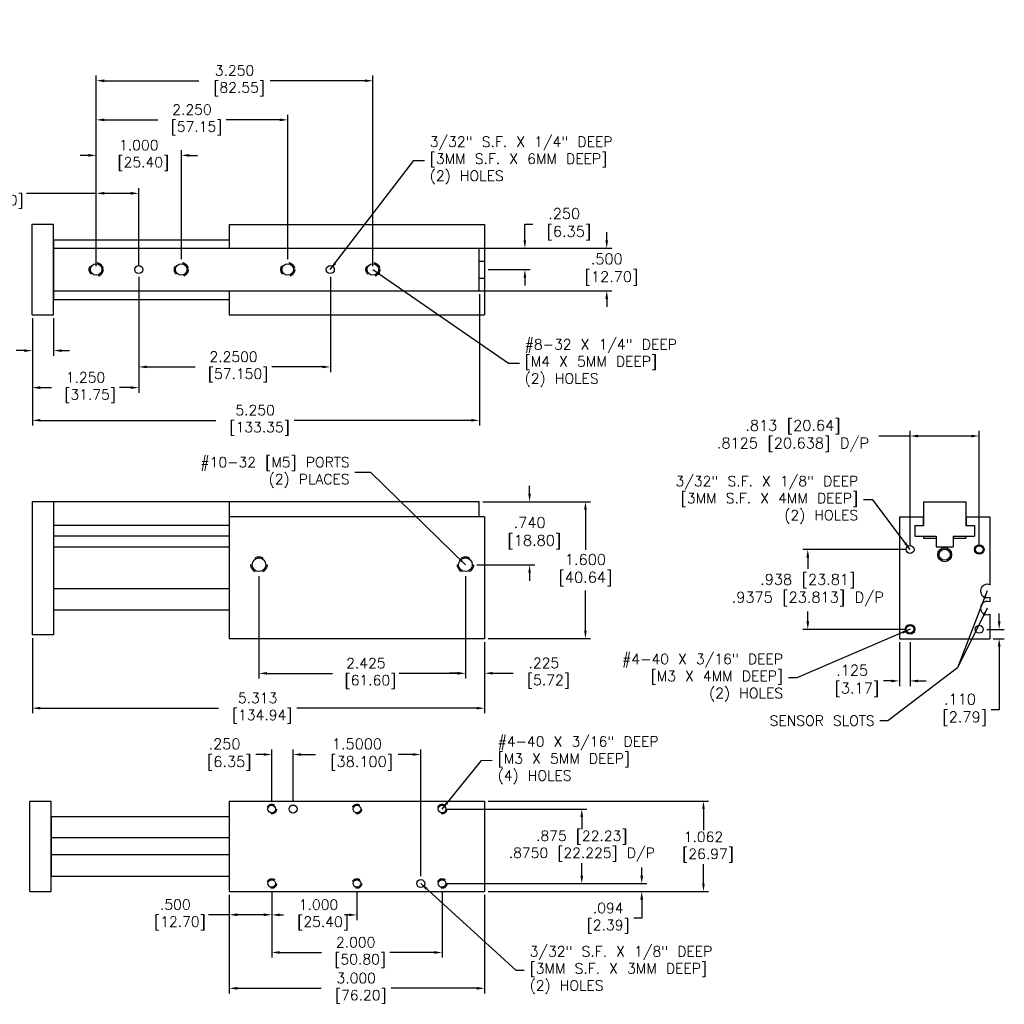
# Model space of a CAD drawing. Extents: x -2.9 to 32.4, y -6 to 5.7.
# Tile 2 of 2: x 3.1 to 14.7, y -6 to 5.6. Entities that reach past the tile are written whole.
import ezdxf

# ---------------------------------------------------------------- set-up
doc = ezdxf.new("R2010")
doc.units = 0
doc.header["$MEASUREMENT"] = 0
doc.linetypes.add('DASHED', pattern=[0.75, 0.5, -0.25])
doc.linetypes.add('DASHEDX2', pattern=[1.5, 1, -0.5])
doc.layers.get('0').update_dxf_attribs({"linetype": 'CONTINUOUS'})
doc.layers.get('DEFPOINTS').update_dxf_attribs({"linetype": 'CONTINUOUS'})
doc.styles.get("Standard").update_dxf_attribs({"font": 'txt.shx', "height": 0.12})
doc.dimstyles.new('British [M]', dxfattribs={"dimtxt": 0.125, "dimasz": 0.094, "dimexe": 0.06, "dimexo": 0.04, "dimgap": 0.04, "dimtad": 0, "dimtih": 1, "dimtoh": 1, "dimdec": 3, "dimzin": 4, "dimdsep": 46, "dimtxsty": 'Standard', "dimcen": 0.09, "dimadec": 0, "dimazin": 0, "dimtfac": 1, "dimtdec": 3, "dimtofl": 0, "dimtmove": 0, "dimatfit": 3, "dimfxl": 1, "dimtolj": 1, "dimtzin": 4, "dimarcsym": 0})
doc.dimstyles.get("Standard").update_dxf_attribs({"dimtxt": 0.125, "dimasz": 0.094, "dimexe": 0.094, "dimexo": 0.0625, "dimgap": 0.0625, "dimtad": 0, "dimtih": 1, "dimtoh": 1, "dimdec": 3, "dimzin": 4, "dimdsep": 46, "dimtxsty": 'Standard', "dimcen": 0.09, "dimadec": 0, "dimazin": 0, "dimtfac": 1, "dimtdec": 4, "dimtofl": 0, "dimtmove": 0, "dimatfit": 3, "dimfxl": 1, "dimtolj": 1, "dimtzin": 4, "dimarcsym": 0})

# ---------------------------------------------------------------- blocks, each defined once
blk = doc.blocks.new('*D1')
at = {"color": 0, "linetype": 'ByBlock'}
for p, q in [((4.504, 2.803), (4.504, 1.443)), ((3.254, 2.319), (3.254, 1.443)), ((3.348, 1.503), (3.479, 1.503)), ((4.41, 1.503), (4.279, 1.503))]:
    blk.add_line(p, q, dxfattribs=at)
for points in [[(3.348, 1.519), (3.348, 1.487), (3.254, 1.503)], [(4.41, 1.519), (4.41, 1.487), (4.504, 1.503)]]:
    blk.add_solid(points, dxfattribs=at)
at = {"layer": 'DEFPOINTS', "color": 0, "linetype": 'ByBlock'}
for p in [(4.504, 2.843), (3.254, 2.359), (3.254, 1.503)]:
    blk.add_point(p, dxfattribs=at)
at = {"color": 0, "linetype": 'ByBlock', "insert": (3.879, 1.503), "char_height": 0.12, "attachment_point": 5}
blk.add_mtext('\\A1;1.250\\P [31.75]', dxfattribs=at)
blk = doc.blocks.new('*D2')
at = {"color": 0, "linetype": 'ByBlock'}
for p, q in [((4.504, 2.803), (4.504, 1.686)), ((6.754, 2.803), (6.754, 1.686)), ((4.598, 1.746), (5.167, 1.746)), ((6.66, 1.746), (6.067, 1.746))]:
    blk.add_line(p, q, dxfattribs=at)
for points in [[(4.598, 1.762), (4.598, 1.731), (4.504, 1.746)], [(6.66, 1.762), (6.66, 1.731), (6.754, 1.746)]]:
    blk.add_solid(points, dxfattribs=at)
at = {"layer": 'DEFPOINTS', "color": 0, "linetype": 'ByBlock'}
for p in [(4.504, 2.843), (6.754, 2.843), (6.754, 1.746)]:
    blk.add_point(p, dxfattribs=at)
at = {"color": 0, "linetype": 'ByBlock', "insert": (5.617, 1.746), "char_height": 0.12, "attachment_point": 5}
blk.add_mtext('\\A1;2.2500\\P [57.150]', dxfattribs=at)
blk = doc.blocks.new('*D3')
at = {"color": 0, "linetype": 'ByBlock'}
for p, q in [((4.004, 2.699), (4.004, 3.614)), ((4.504, 2.699), (4.504, 3.614)), ((4.004, 3.554), (3.186, 3.554)), ((4.41, 3.554), (4.098, 3.554))]:
    blk.add_line(p, q, dxfattribs=at)
for points in [[(4.098, 3.57), (4.098, 3.539), (4.004, 3.554)], [(4.41, 3.57), (4.41, 3.539), (4.504, 3.554)]]:
    blk.add_solid(points, dxfattribs=at)
at = {"layer": 'DEFPOINTS', "color": 0, "linetype": 'ByBlock'}
for p in [(4.004, 3.554), (4.004, 2.659), (4.504, 2.659)]:
    blk.add_point(p, dxfattribs=at)
at = {"color": 0, "linetype": 'ByBlock', "insert": (2.796, 3.554), "char_height": 0.12, "attachment_point": 5}
blk.add_mtext('\\A1;.500\\P [12.70]', dxfattribs=at)
blk = doc.blocks.new('*D4')
at = {"color": 0, "linetype": 'ByBlock'}
for p, q in [((4.004, 2.781), (4.004, 4.06)), ((5.004, 2.781), (5.004, 4.06)), ((3.91, 4), (3.816, 4)), ((5.098, 4), (5.192, 4))]:
    blk.add_line(p, q, dxfattribs=at)
for points in [[(3.91, 4.016), (3.91, 3.984), (4.004, 4)], [(5.098, 4.016), (5.098, 3.984), (5.004, 4)]]:
    blk.add_solid(points, dxfattribs=at)
at = {"layer": 'DEFPOINTS', "color": 0, "linetype": 'ByBlock'}
for p in [(4.004, 4), (4.004, 2.741), (5.004, 2.741)]:
    blk.add_point(p, dxfattribs=at)
at = {"color": 0, "linetype": 'ByBlock', "insert": (4.504, 4), "char_height": 0.12, "attachment_point": 5}
blk.add_mtext('\\A1;1.000\\P [25.40]', dxfattribs=at)
blk = doc.blocks.new('*D5')
at = {"color": 0, "linetype": 'ByBlock'}
for p, q in [((4.004, 2.781), (4.004, 4.477)), ((4.098, 4.417), (4.729, 4.417)), ((6.16, 4.417), (5.529, 4.417)), ((6.254, 2.781), (6.254, 4.477))]:
    blk.add_line(p, q, dxfattribs=at)
for points in [[(4.098, 4.433), (4.098, 4.401), (4.004, 4.417)], [(6.16, 4.433), (6.16, 4.401), (6.254, 4.417)]]:
    blk.add_solid(points, dxfattribs=at)
at = {"layer": 'DEFPOINTS', "color": 0, "linetype": 'ByBlock'}
for p in [(4.004, 4.417), (4.004, 2.741), (6.254, 2.741)]:
    blk.add_point(p, dxfattribs=at)
at = {"color": 0, "linetype": 'ByBlock', "insert": (5.129, 4.417), "char_height": 0.12, "attachment_point": 5}
blk.add_mtext('\\A1;2.250\\P [57.15]', dxfattribs=at)
blk = doc.blocks.new('*D6')
at = {"color": 0, "linetype": 'ByBlock'}
for p, q in [((4.004, 2.699), (4.004, 4.937)), ((4.098, 4.877), (5.209, 4.877)), ((7.16, 4.877), (6.049, 4.877)), ((7.254, 2.699), (7.254, 4.937))]:
    blk.add_line(p, q, dxfattribs=at)
for points in [[(4.098, 4.892), (4.098, 4.861), (4.004, 4.877)], [(7.16, 4.892), (7.16, 4.861), (7.254, 4.877)]]:
    blk.add_solid(points, dxfattribs=at)
at = {"layer": 'DEFPOINTS', "color": 0, "linetype": 'ByBlock'}
for p in [(4.004, 4.877), (4.004, 2.659), (7.254, 2.659)]:
    blk.add_point(p, dxfattribs=at)
at = {"color": 0, "linetype": 'ByBlock', "insert": (5.629, 4.877), "char_height": 0.12, "attachment_point": 5}
blk.add_mtext('\\A1;3.250\\P [82.55]', dxfattribs=at)
blk = doc.blocks.new('*D7')
at = {"color": 0, "linetype": 'Continuous', "lineweight": -2}
for p, q in [((3.254, 2.319), (3.254, 1.877)), ((3.504, 2.319), (3.504, 1.877)), ((3.16, 1.938), (3.066, 1.938)), ((3.598, 1.938), (3.692, 1.938))]:
    blk.add_line(p, q, dxfattribs=at)
at = {"color": 0, "linetype": 'Continuous'}
for points in [[(3.16, 1.953), (3.16, 1.922), (3.254, 1.938)], [(3.598, 1.953), (3.598, 1.922), (3.504, 1.938)]]:
    blk.add_solid(points, dxfattribs=at)
at = {"layer": 'DEFPOINTS', "color": 0, "linetype": 'Continuous'}
for p in [(3.254, 2.359), (3.504, 2.359), (3.254, 1.938)]:
    blk.add_point(p, dxfattribs=at)
at = {"color": 0, "linetype": 'Continuous', "insert": (2.698, 1.938), "char_height": 0.125, "attachment_point": 5}
blk.add_mtext('\\A1;.250\\P [6.35]', dxfattribs=at)
blk = doc.blocks.new('*D8')
at = {"color": 0, "linetype": 'ByBlock'}
for p, q in [((8.504, 2.6), (8.504, 1.059)), ((3.254, 2.319), (3.254, 1.059)), ((3.348, 1.119), (5.41, 1.119)), ((8.41, 1.119), (6.33, 1.119))]:
    blk.add_line(p, q, dxfattribs=at)
for points in [[(3.348, 1.135), (3.348, 1.104), (3.254, 1.119)], [(8.41, 1.135), (8.41, 1.104), (8.504, 1.119)]]:
    blk.add_solid(points, dxfattribs=at)
at = {"layer": 'DEFPOINTS', "color": 0, "linetype": 'ByBlock'}
for p in [(8.504, 2.64), (3.254, 2.359), (8.504, 1.119)]:
    blk.add_point(p, dxfattribs=at)
at = {"color": 0, "linetype": 'ByBlock', "insert": (5.87, 1.119), "char_height": 0.12, "attachment_point": 5}
blk.add_mtext('\\A1;5.250\\P [133.35]', dxfattribs=at)
blk = doc.blocks.new('*D9')
at = {"color": 0, "linetype": 'Continuous', "lineweight": -2}
for p, q in [((8.544, -0.069), (9.81, -0.069)), ((9.75, -0.163), (9.75, -0.634)), ((9.75, -1.583), (9.75, -1.113)), ((8.606, -1.677), (9.81, -1.677))]:
    blk.add_line(p, q, dxfattribs=at)
at = {"color": 0, "linetype": 'Continuous'}
for points in [[(9.734, -0.163), (9.766, -0.163), (9.75, -0.069)], [(9.734, -1.583), (9.766, -1.583), (9.75, -1.677)]]:
    blk.add_solid(points, dxfattribs=at)
at = {"layer": 'DEFPOINTS', "color": 0, "linetype": 'Continuous'}
for p in [(8.504, -0.069), (8.566, -1.677), (9.75, -1.677)]:
    blk.add_point(p, dxfattribs=at)
at = {"color": 0, "linetype": 'Continuous', "insert": (9.75, -0.873), "char_height": 0.125, "attachment_point": 5}
blk.add_mtext('\\A1;1.600\\P[40.64]', dxfattribs=at)
blk = doc.blocks.new('*D10')
at = {"color": 0, "linetype": 'ByBlock'}
for p, q in [((8.341, -0.944), (8.341, -2.143)), ((8.566, -1.717), (8.566, -2.143)), ((8.247, -2.083), (8.153, -2.083)), ((8.66, -2.083), (8.902, -2.083))]:
    blk.add_line(p, q, dxfattribs=at)
for points in [[(8.247, -2.068), (8.247, -2.099), (8.341, -2.083)], [(8.66, -2.068), (8.66, -2.099), (8.566, -2.083)]]:
    blk.add_solid(points, dxfattribs=at)
at = {"layer": 'DEFPOINTS', "color": 0, "linetype": 'ByBlock'}
for p in [(8.341, -0.904), (8.566, -1.677), (8.566, -2.083)]:
    blk.add_point(p, dxfattribs=at)
at = {"color": 0, "linetype": 'ByBlock', "insert": (9.262, -2.083), "char_height": 0.12, "attachment_point": 5}
blk.add_mtext('\\A1;.225\\P [5.72]', dxfattribs=at)
blk = doc.blocks.new('*D11')
at = {"color": 0, "linetype": 'ByBlock'}
for p, q in [((5.916, -0.944), (5.916, -2.145)), ((8.341, -0.944), (8.341, -2.145)), ((6.01, -2.085), (6.781, -2.085)), ((8.247, -2.085), (7.561, -2.085))]:
    blk.add_line(p, q, dxfattribs=at)
for points in [[(6.01, -2.069), (6.01, -2.1), (5.916, -2.085)], [(8.247, -2.069), (8.247, -2.1), (8.341, -2.085)]]:
    blk.add_solid(points, dxfattribs=at)
at = {"layer": 'DEFPOINTS', "color": 0, "linetype": 'ByBlock'}
for p in [(5.916, -0.904), (8.341, -0.904), (8.341, -2.085)]:
    blk.add_point(p, dxfattribs=at)
at = {"color": 0, "linetype": 'ByBlock', "insert": (7.171, -2.085), "char_height": 0.12, "attachment_point": 5}
blk.add_mtext('\\A1;2.425\\P [61.60]', dxfattribs=at)
blk = doc.blocks.new('*D12')
at = {"color": 0, "linetype": 'ByBlock'}
for p, q in [((3.254, -1.672), (3.254, -2.554)), ((8.566, -1.717), (8.566, -2.554)), ((3.348, -2.494), (5.44, -2.494)), ((8.472, -2.494), (6.36, -2.494))]:
    blk.add_line(p, q, dxfattribs=at)
for points in [[(3.348, -2.478), (3.348, -2.509), (3.254, -2.494)], [(8.472, -2.478), (8.472, -2.509), (8.566, -2.494)]]:
    blk.add_solid(points, dxfattribs=at)
at = {"layer": 'DEFPOINTS', "color": 0, "linetype": 'ByBlock'}
for p in [(3.254, -1.632), (8.566, -1.677), (8.566, -2.494)]:
    blk.add_point(p, dxfattribs=at)
at = {"color": 0, "linetype": 'ByBlock', "insert": (5.9, -2.494), "char_height": 0.12, "attachment_point": 5}
blk.add_mtext('\\A1;5.313\\P [134.94]', dxfattribs=at)
blk = doc.blocks.new('*D13')
at = {"color": 0, "linetype": 'Continuous', "lineweight": -2}
for p, q in [((5.972, -4.844), (5.878, -4.844)), ((6.066, -5.4), (6.066, -4.784)), ((6.316, -5.397), (6.316, -4.784)), ((6.41, -4.844), (6.504, -4.844))]:
    blk.add_line(p, q, dxfattribs=at)
at = {"color": 0, "linetype": 'Continuous'}
for points in [[(5.972, -4.828), (5.972, -4.859), (6.066, -4.844)], [(6.41, -4.828), (6.41, -4.859), (6.316, -4.844)]]:
    blk.add_solid(points, dxfattribs=at)
at = {"layer": 'DEFPOINTS', "color": 0, "linetype": 'Continuous'}
for p in [(6.066, -4.844), (6.066, -5.44), (6.316, -5.437)]:
    blk.add_point(p, dxfattribs=at)
at = {"color": 0, "linetype": 'Continuous', "insert": (5.511, -4.844), "char_height": 0.125, "attachment_point": 5}
blk.add_mtext('\\A1;.250\\P [6.35]', dxfattribs=at)
blk = doc.blocks.new('*D14')
at = {"color": 0, "linetype": 'Continuous', "lineweight": -2}
for p, q in [((6.316, -5.397), (6.316, -4.784)), ((6.41, -4.844), (6.58, -4.844)), ((7.722, -4.844), (7.552, -4.844)), ((7.816, -6.272), (7.816, -4.784))]:
    blk.add_line(p, q, dxfattribs=at)
at = {"color": 0, "linetype": 'Continuous'}
for points in [[(6.41, -4.828), (6.41, -4.859), (6.316, -4.844)], [(7.722, -4.828), (7.722, -4.859), (7.816, -4.844)]]:
    blk.add_solid(points, dxfattribs=at)
at = {"layer": 'DEFPOINTS', "color": 0, "linetype": 'Continuous'}
for p in [(7.816, -4.844), (6.316, -5.437), (7.816, -6.312)]:
    blk.add_point(p, dxfattribs=at)
at = {"color": 0, "linetype": 'Continuous', "insert": (7.066, -4.844), "char_height": 0.125, "attachment_point": 5}
blk.add_mtext('\\A1;1.5000\\P [38.100]', dxfattribs=at)
blk = doc.blocks.new('*D15')
at = {"color": 0, "linetype": 'ByBlock'}
for p, q in [((6.066, -6.455), (6.066, -6.788)), ((7.066, -6.455), (7.066, -6.788)), ((6.16, -6.728), (6.205, -6.728)), ((6.972, -6.728), (6.932, -6.728))]:
    blk.add_line(p, q, dxfattribs=at)
for points in [[(6.16, -6.712), (6.16, -6.743), (6.066, -6.728)], [(6.972, -6.712), (6.972, -6.743), (7.066, -6.728)]]:
    blk.add_solid(points, dxfattribs=at)
at = {"layer": 'DEFPOINTS', "color": 0, "linetype": 'ByBlock'}
for p in [(6.066, -6.415), (7.066, -6.415), (7.066, -6.728)]:
    blk.add_point(p, dxfattribs=at)
at = {"color": 0, "linetype": 'ByBlock', "insert": (6.615, -6.728), "char_height": 0.12, "attachment_point": 5}
blk.add_mtext('\\A1;1.000\\P [25.40]', dxfattribs=at)
blk = doc.blocks.new('*D16')
at = {"color": 0, "linetype": 'ByBlock'}
for p, q in [((6.066, -6.455), (6.066, -7.229)), ((8.066, -6.455), (8.066, -7.229)), ((6.16, -7.169), (6.651, -7.169)), ((7.972, -7.169), (7.451, -7.169))]:
    blk.add_line(p, q, dxfattribs=at)
for points in [[(6.16, -7.153), (6.16, -7.185), (6.066, -7.169)], [(7.972, -7.153), (7.972, -7.185), (8.066, -7.169)]]:
    blk.add_solid(points, dxfattribs=at)
at = {"layer": 'DEFPOINTS', "color": 0, "linetype": 'ByBlock'}
for p in [(6.066, -6.415), (8.066, -6.415), (8.066, -7.169)]:
    blk.add_point(p, dxfattribs=at)
at = {"color": 0, "linetype": 'ByBlock', "insert": (7.051, -7.169), "char_height": 0.12, "attachment_point": 5}
blk.add_mtext('\\A1;2.000\\P [50.80]', dxfattribs=at)
blk = doc.blocks.new('*D17')
at = {"color": 0, "linetype": 'ByBlock'}
for p, q in [((6.066, -6.455), (6.066, -6.786)), ((5.566, -6.493), (5.566, -6.786)), ((5.566, -6.726), (5.324, -6.726)), ((5.972, -6.726), (5.66, -6.726))]:
    blk.add_line(p, q, dxfattribs=at)
for points in [[(5.66, -6.71), (5.66, -6.742), (5.566, -6.726)], [(5.972, -6.71), (5.972, -6.742), (6.066, -6.726)]]:
    blk.add_solid(points, dxfattribs=at)
at = {"layer": 'DEFPOINTS', "color": 0, "linetype": 'ByBlock'}
for p in [(5.566, -6.453), (6.066, -6.415), (5.566, -6.726)]:
    blk.add_point(p, dxfattribs=at)
at = {"color": 0, "linetype": 'ByBlock', "insert": (4.934, -6.726), "char_height": 0.12, "attachment_point": 5}
blk.add_mtext('\\A1;.500\\P [12.70]', dxfattribs=at)
blk = doc.blocks.new('*D18')
at = {"color": 0, "linetype": 'ByBlock'}
for p, q in [((5.566, -6.493), (5.566, -7.65)), ((8.566, -6.493), (8.566, -7.65)), ((5.66, -7.59), (6.648, -7.59)), ((8.472, -7.59), (7.468, -7.59))]:
    blk.add_line(p, q, dxfattribs=at)
for points in [[(5.66, -7.574), (5.66, -7.606), (5.566, -7.59)], [(8.472, -7.574), (8.472, -7.606), (8.566, -7.59)]]:
    blk.add_solid(points, dxfattribs=at)
at = {"layer": 'DEFPOINTS', "color": 0, "linetype": 'ByBlock'}
for p in [(5.566, -6.453), (8.566, -6.453), (8.566, -7.59)]:
    blk.add_point(p, dxfattribs=at)
at = {"color": 0, "linetype": 'ByBlock', "insert": (7.058, -7.59), "char_height": 0.12, "attachment_point": 5}
blk.add_mtext('\\A1;3.000\\P [76.20]', dxfattribs=at)
blk = doc.blocks.new('*D19')
at = {"color": 0, "linetype": 'ByBlock'}
for p, q in [((10.411, -6.265), (10.411, -6.171)), ((8.162, -6.359), (10.471, -6.359)), ((8.606, -6.453), (10.471, -6.453)), ((10.411, -6.547), (10.411, -6.767)), ((10.411, -6.767), (10.317, -6.767))]:
    blk.add_line(p, q, dxfattribs=at)
for points in [[(10.395, -6.265), (10.427, -6.265), (10.411, -6.359)], [(10.395, -6.547), (10.427, -6.547), (10.411, -6.453)]]:
    blk.add_solid(points, dxfattribs=at)
at = {"layer": 'DEFPOINTS', "color": 0, "linetype": 'ByBlock'}
for p in [(8.122, -6.359), (8.566, -6.453), (10.411, -6.453)]:
    blk.add_point(p, dxfattribs=at)
at = {"color": 0, "linetype": 'ByBlock', "insert": (10.017, -6.767), "char_height": 0.12, "attachment_point": 5}
blk.add_mtext('\\A1;.094\\P[2.39]', dxfattribs=at)
blk = doc.blocks.new('*D20')
at = {"color": 0, "linetype": 'Continuous', "lineweight": -2}
for p, q in [((9.094, 0.025), (9.094, 0.119)), ((8.544, -0.069), (9.154, -0.069)), ((8.476, -0.809), (9.154, -0.809)), ((9.094, -0.903), (9.094, -0.997))]:
    blk.add_line(p, q, dxfattribs=at)
at = {"color": 0, "linetype": 'Continuous'}
for points in [[(9.078, 0.025), (9.109, 0.025), (9.094, -0.069)], [(9.078, -0.903), (9.109, -0.903), (9.094, -0.809)]]:
    blk.add_solid(points, dxfattribs=at)
at = {"layer": 'DEFPOINTS', "color": 0, "linetype": 'Continuous'}
for p in [(8.504, -0.069), (8.436, -0.809), (9.094, -0.809)]:
    blk.add_point(p, dxfattribs=at)
at = {"color": 0, "linetype": 'Continuous', "insert": (9.094, -0.439), "char_height": 0.125, "attachment_point": 5}
blk.add_mtext('\\A1;.740\\P [18.80]', dxfattribs=at)
blk = doc.blocks.new('*D21')
at = {"color": 0, "linetype": 'Continuous', "lineweight": -2}
for p, q in [((9.039, 3.234), (9.039, 3.422)), ((9.039, 3.422), (9.133, 3.422)), ((8.544, 3.14), (9.099, 3.14)), ((8.606, 2.89), (9.099, 2.89)), ((9.039, 2.796), (9.039, 2.702))]:
    blk.add_line(p, q, dxfattribs=at)
at = {"color": 0, "linetype": 'Continuous'}
for points in [[(9.023, 3.234), (9.054, 3.234), (9.039, 3.14)], [(9.023, 2.796), (9.054, 2.796), (9.039, 2.89)]]:
    blk.add_solid(points, dxfattribs=at)
at = {"layer": 'DEFPOINTS', "color": 0, "linetype": 'Continuous'}
for p in [(8.504, 3.14), (9.039, 3.14), (8.566, 2.89)]:
    blk.add_point(p, dxfattribs=at)
at = {"color": 0, "linetype": 'Continuous', "insert": (9.5, 3.422), "char_height": 0.125, "attachment_point": 5}
blk.add_mtext('\\A1;.250\\P [6.35]', dxfattribs=at)
blk = doc.blocks.new('*D22')
at = {"color": 0, "linetype": 'Continuous', "lineweight": -2}
for p, q in [((10, 3.234), (10, 3.328)), ((8.544, 3.14), (10.06, 3.14)), ((8.544, 2.64), (10.06, 2.64)), ((10, 2.546), (10, 2.452))]:
    blk.add_line(p, q, dxfattribs=at)
at = {"color": 0, "linetype": 'Continuous'}
for points in [[(9.984, 3.234), (10.016, 3.234), (10, 3.14)], [(9.984, 2.546), (10.016, 2.546), (10, 2.64)]]:
    blk.add_solid(points, dxfattribs=at)
at = {"layer": 'DEFPOINTS', "color": 0, "linetype": 'Continuous'}
for p in [(8.504, 3.14), (8.504, 2.64), (10, 2.64)]:
    blk.add_point(p, dxfattribs=at)
at = {"color": 0, "linetype": 'Continuous', "insert": (10, 2.89), "char_height": 0.125, "attachment_point": 5}
blk.add_mtext('\\A1;.500\\P [12.70]', dxfattribs=at)
blk = doc.blocks.new('*D23')
at = {"color": 0, "linetype": 'ByBlock'}
for p, q in [((8.106, -5.484), (9.767, -5.484)), ((9.707, -5.578), (9.707, -5.719)), ((9.707, -6.265), (9.707, -6.119)), ((8.106, -6.359), (9.767, -6.359))]:
    blk.add_line(p, q, dxfattribs=at)
for points in [[(9.691, -5.578), (9.723, -5.578), (9.707, -5.484)], [(9.691, -6.265), (9.723, -6.265), (9.707, -6.359)]]:
    blk.add_solid(points, dxfattribs=at)
at = {"layer": 'DEFPOINTS', "color": 0, "linetype": 'ByBlock'}
for p in [(8.066, -5.484), (8.066, -6.359), (9.707, -6.359)]:
    blk.add_point(p, dxfattribs=at)
at = {"color": 0, "linetype": 'ByBlock', "insert": (9.707, -5.919), "char_height": 0.12, "attachment_point": 5}
blk.add_mtext('\\A1;.875 [22.23]\\P.8750 [22.225] D/P', dxfattribs=at)
blk = doc.blocks.new('*D24')
at = {"color": 0, "linetype": 'ByBlock'}
for p, q in [((8.606, -5.391), (11.196, -5.391)), ((11.136, -5.485), (11.136, -5.731)), ((11.136, -6.359), (11.136, -6.131)), ((8.606, -6.453), (11.196, -6.453))]:
    blk.add_line(p, q, dxfattribs=at)
for points in [[(11.121, -5.485), (11.152, -5.485), (11.136, -5.391)], [(11.121, -6.359), (11.152, -6.359), (11.136, -6.453)]]:
    blk.add_solid(points, dxfattribs=at)
at = {"layer": 'DEFPOINTS', "color": 0, "linetype": 'ByBlock'}
for p in [(8.566, -5.391), (8.566, -6.453), (11.136, -6.453)]:
    blk.add_point(p, dxfattribs=at)
at = {"color": 0, "linetype": 'ByBlock', "insert": (11.136, -5.931), "char_height": 0.12, "attachment_point": 5}
blk.add_mtext('\\A1;1.062\\P [26.97]', dxfattribs=at)
blk = doc.blocks.new('*D59')
at = {"color": 0, "linetype": 'ByBlock'}
for p, q in [((31.975, -1.373), (31.975, -1.279)), ((31.828, -1.467), (32.035, -1.467)), ((31.905, -1.577), (32.035, -1.577)), ((31.975, -1.671), (31.975, -2.413)), ((31.975, -2.413), (31.881, -2.413))]:
    blk.add_line(p, q, dxfattribs=at)
for points in [[(31.959, -1.373), (31.991, -1.373), (31.975, -1.467)], [(31.959, -1.671), (31.991, -1.671), (31.975, -1.577)]]:
    blk.add_solid(points, dxfattribs=at)
at = {"layer": 'DEFPOINTS', "color": 0, "linetype": 'ByBlock'}
for p in [(31.788, -1.467), (31.975, -1.467), (31.865, -1.577)]:
    blk.add_point(p, dxfattribs=at)
at = {"color": 0, "linetype": 'ByBlock', "insert": (31.514, -2.413), "char_height": 0.125, "attachment_point": 5}
blk.add_mtext('\\A1;.110\\P [2.79]', dxfattribs=at)
blk = doc.blocks.new('*D60')
at = {"color": 0, "linetype": 'ByBlock'}
for p, q in [((30.803, -1.617), (30.803, -2.133)), ((30.928, -1.617), (30.928, -2.133)), ((30.709, -2.073), (30.615, -2.073)), ((31.022, -2.073), (31.116, -2.073))]:
    blk.add_line(p, q, dxfattribs=at)
for points in [[(30.709, -2.058), (30.709, -2.089), (30.803, -2.073)], [(31.022, -2.058), (31.022, -2.089), (30.928, -2.073)]]:
    blk.add_solid(points, dxfattribs=at)
at = {"layer": 'DEFPOINTS', "color": 0, "linetype": 'ByBlock'}
for p in [(30.803, -1.577), (30.928, -1.577), (30.803, -2.073)]:
    blk.add_point(p, dxfattribs=at)
at = {"color": 0, "linetype": 'ByBlock', "insert": (30.248, -2.073), "char_height": 0.125, "attachment_point": 5}
blk.add_mtext('\\A1;.125\\P [3.17]', dxfattribs=at)
blk = doc.blocks.new('*D61')
at = {"color": 0, "linetype": 'ByBlock'}
for p, q in [((30.928, -0.489), (30.928, 0.864)), ((31.741, -0.489), (31.741, 0.864)), ((30.928, 0.804), (30.563, 0.804)), ((31.647, 0.804), (31.022, 0.804))]:
    blk.add_line(p, q, dxfattribs=at)
for points in [[(31.022, 0.819), (31.022, 0.788), (30.928, 0.804)], [(31.647, 0.819), (31.647, 0.788), (31.741, 0.804)]]:
    blk.add_solid(points, dxfattribs=at)
at = {"layer": 'DEFPOINTS', "color": 0, "linetype": 'ByBlock'}
for p in [(31.741, 0.804), (30.928, -0.529), (31.741, -0.529)]:
    blk.add_point(p, dxfattribs=at)
at = {"color": 0, "linetype": 'ByBlock', "insert": (29.553, 0.804), "char_height": 0.125, "attachment_point": 5}
blk.add_mtext('\\A1;.813 [20.64]\\P.8125 [20.638] D/P', dxfattribs=at)
blk = doc.blocks.new('*D62')
at = {"color": 0, "linetype": 'ByBlock'}
for p, q in [((30.888, -0.529), (29.667, -0.529)), ((29.727, -0.623), (29.727, -0.755)), ((29.727, -1.373), (29.727, -1.257)), ((30.888, -1.467), (29.667, -1.467))]:
    blk.add_line(p, q, dxfattribs=at)
for points in [[(29.711, -0.623), (29.743, -0.623), (29.727, -0.529)], [(29.711, -1.373), (29.743, -1.373), (29.727, -1.467)]]:
    blk.add_solid(points, dxfattribs=at)
at = {"layer": 'DEFPOINTS', "color": 0, "linetype": 'ByBlock'}
for p in [(30.928, -0.529), (29.727, -1.467), (30.928, -1.467)]:
    blk.add_point(p, dxfattribs=at)
at = {"color": 0, "linetype": 'ByBlock', "insert": (29.727, -1.006), "char_height": 0.125, "attachment_point": 5}
blk.add_mtext('\\A1;.938 [23.81]\\P.9375 [23.813] D/P', dxfattribs=at)

msp = doc.modelspace()

# ---------------------------------------------------------------- linework, layer by layer
at = {"linetype": 'Continuous'}
for p, q in [((3.25356, 2.12762), (3.25356, 3.19012)), ((3.25356, 3.19012), (3.50356, 3.19012)), ((3.50356, 2.12762), (3.50356, 3.19012)), ((8.50356, 3.18987), (8.50356, 3.19012)), ((8.56606, 3.18987), (8.56606, 2.12787)), ((8.50356, 2.40887), (8.50356, 2.90887)), ((8.50356, 2.75887), (8.56606, 2.75887)), ((8.50356, 2.55887), (8.56606, 2.55887)), ((3.25356, 2.12762), (3.50356, 2.12762)), ((8.50356, -0.24739), (8.50356, -0.06939)), ((5.56606, -1.09302), (3.50356, -1.09302)), ((5.56606, -1.34302), (3.50356, -1.34302)), ((3.22587, -4.64719), (3.22587, -3.58469)), ((3.22587, -3.58469), (3.47587, -3.58469)), ((3.47587, -4.64719), (3.47587, -3.58469)), ((5.56606, -4.01594), (3.47587, -4.01594)), ((5.56606, -4.21594), (3.47587, -4.21594)), ((3.22587, -4.64719), (3.47587, -4.64719))]:
    msp.add_line(p, q, dxfattribs=at)
for p, q in [((5.56606, 3.18987), (8.56606, 3.18987)), ((5.56606, 3.18987), (5.56606, 2.90887)), ((5.56606, 3.18987), (5.56606, 2.90887)), ((3.50356, 3.00887), (5.56606, 3.00887)), ((3.50356, 3.00887), (3.50356, 2.30887)), ((3.50356, 2.90887), (8.56606, 2.90887)), ((3.50356, 2.40887), (8.56606, 2.40887)), ((5.56606, 2.40887), (5.56606, 2.12787)), ((5.56606, 2.40887), (5.56606, 2.12787)), ((3.50356, 2.30887), (5.56606, 2.30887)), ((5.56606, 2.12787), (8.56606, 2.12787)), ((3.25356, -0.06939), (3.25356, -1.63189)), ((8.50356, -0.06939), (3.25356, -0.06939)), ((3.50356, -0.06939), (3.50356, -1.63189)), ((5.56606, -0.06939), (5.56606, -1.67739)), ((13.71875, -0.06939), (14.21875, -0.06939)), ((13.71875, -0.06939), (13.71875, -0.34939)), ((14.21875, -0.06939), (14.21875, -0.34939)), ((5.56606, -0.24739), (5.56606, -1.67739)), ((8.56606, -0.24739), (5.56606, -0.24739)), ((8.56606, -0.24739), (8.56606, -1.67739)), ((13.43775, -0.24739), (13.43775, -1.67739)), ((13.43775, -0.24739), (13.71775, -0.24739)), ((13.71775, -0.24739), (13.71775, -0.34739)), ((14.21975, -0.24739), (14.21975, -0.34739)), ((14.21975, -0.24739), (14.49975, -0.24739)), ((14.49975, -0.24739), (14.49975, -1.04358)), ((5.56606, -0.34739), (3.50356, -0.34739)), ((13.61875, -0.34739), (13.61875, -0.47239)), ((13.61875, -0.34739), (13.71775, -0.34739)), ((13.61875, -0.34939), (13.71875, -0.34939)), ((13.61875, -0.34939), (13.61875, -0.47239)), ((14.21875, -0.34939), (14.31875, -0.34939)), ((14.21975, -0.34739), (14.31875, -0.34739)), ((14.31875, -0.34739), (14.31875, -0.47239)), ((14.31875, -0.34939), (14.31875, -0.47239)), ((5.56606, -0.47239), (3.50356, -0.47239)), ((13.61875, -0.47239), (13.86975, -0.47239)), ((13.61875, -0.47239), (13.71875, -0.47239)), ((13.71875, -0.47239), (13.71875, -0.49739)), ((13.71875, -0.49739), (13.86875, -0.49739)), ((13.86875, -0.47239), (13.86875, -0.59939)), ((14.06775, -0.47239), (14.31875, -0.47239)), ((14.06875, -0.47239), (14.06875, -0.59939)), ((14.06875, -0.49739), (14.21875, -0.49739)), ((14.21875, -0.47239), (14.31875, -0.47239)), ((14.21875, -0.47239), (14.21875, -0.49739)), ((5.56606, -0.60064), (3.50356, -0.60064)), ((13.86875, -0.59939), (14.06875, -0.59939)), ((14.49975, -1.1892), (14.49975, -1.24558)), ((14.49975, -1.3912), (14.49975, -1.67739)), ((3.50356, -1.63189), (3.25356, -1.63189)), ((8.56606, -1.67739), (5.56606, -1.67739)), ((13.43775, -1.67739), (14.49975, -1.67739)), ((13.43775, -1.67739), (14.49975, -1.67739)), ((5.56606, -3.58494), (5.56606, -4.64694)), ((5.56606, -3.58494), (8.56606, -3.58494)), ((5.56606, -3.58494), (5.56606, -4.64694)), ((8.56606, -3.58494), (8.56606, -4.64694)), ((3.47587, -3.76594), (3.47587, -4.46594)), ((3.47587, -3.76594), (5.56606, -3.76594)), ((3.47587, -4.46594), (5.56606, -4.46594)), ((5.56606, -4.64694), (8.56606, -4.64694))]:
    msp.add_line(p, q)
at = {"linetype": 'DASHED', "ltscale": 0.125}
for centre in [(4.00356, 2.65887), (5.00356, 2.65887), (6.25356, 2.65887), (7.25356, 2.65887)]:
    msp.add_circle(centre, 0.082, dxfattribs=at)
for centre, radius in [((4.00356, 2.65887), 0.068), ((4.50356, 2.65887), 0.04725), ((5.00356, 2.65887), 0.068), ((6.25356, 2.65887), 0.068), ((6.75356, 2.65887), 0.04725), ((7.25356, 2.65887), 0.068), ((14.375, -0.62989), 0.056), ((13.5625, -0.62989), 0.04688), ((13.96875, -0.69089), 0.082), ((13.96875, -0.69089), 0.06425), ((14.375, -0.62989), 0.0445), ((5.91606, -0.80939), 0.0805), ((8.34106, -0.80939), 0.0805), ((13.5625, -1.56739), 0.056), ((13.5625, -1.56739), 0.0445), ((14.375, -1.56739), 0.04688), ((6.06606, -3.67844), 0.0445), ((6.31606, -3.67844), 0.04725), ((7.06606, -3.67844), 0.0445), ((8.06606, -3.67844), 0.0445), ((6.06606, -4.55344), 0.0445), ((7.06606, -4.55344), 0.0445), ((7.81606, -4.55344), 0.04725), ((8.06606, -4.55344), 0.0445)]:
    msp.add_circle(centre, radius)
at = {"linetype": 'DASHEDX2', "ltscale": 0.062}
for centre in [(5.91606, -0.80939), (8.34106, -0.80939)]:
    msp.add_circle(centre, 0.095, dxfattribs=at)
at = {"linetype": 'DASHEDX2', "ltscale": 0.031}
for centre in [(6.06606, -3.67844), (7.06606, -3.67844), (8.06606, -3.67844), (6.06606, -4.55344), (7.06606, -4.55344), (8.06606, -4.55344)]:
    msp.add_circle(centre, 0.056, dxfattribs=at)
for centre in [(14.46975, -1.11639), (14.46975, -1.31839)]:
    msp.add_arc(centre, 0.07875, 67.607312, 292.392688)

# ---------------------------------------------------------------- texts
at = {"linetype": 'Continuous', "char_height": 0.125, "attachment_point": 4}
for insert in [(10.42188, 5.59375), (10.17188, 2.76562), (11.15625, 0.26562)]:
    msp.add_mtext('{ }', dxfattribs=dict(at, insert=insert))
at = {"char_height": 0.12}
for s, insert, attachment_point in [('3/32" S.F. X 1/4" DEEP\\P[3MM S.F. X 6MM DEEP]\\P(2) HOLES', (7.92188, 3.94037), 4), ('#8-32 X 1/4" DEEP\\P[M4 X 5MM DEEP]\\P(2) HOLES', (9.03661, 1.5596), 4), ('#10-32 [M5] PORTS\\P(2) PLACES', (6.97983, 0.27578), 6), ('3/32" S.F. X 1/8" DEEP\\P[3MM S.F. X 4MM DEEP]\\P(2) HOLES', (12.95312, -0.04687), 6), ('#4-40 X 3/16" DEEP\\P[M3 X 4MM DEEP]\\P(2) HOLES', (12.07039, -2.13638), 6), ('SENSOR SLOTS', (13.14576, -2.64053), 6), ('#4-40 X 3/16" DEEP\\P[M3 X 5MM DEEP]\\P(4) HOLES', (8.71864, -3.10546), 4), ('3/32" S.F. X 1/8" DEEP\\P[3MM S.F. X 3MM DEEP]\\P(2) HOLES', (9.09474, -5.57065), 4)]:
    msp.add_mtext(s, dxfattribs=dict(at, insert=insert, attachment_point=attachment_point))

# ---------------------------------------------------------------- dimensions: what is measured, and where the dimension line sits
at = {"linetype": 'Continuous'}
for base, p1, p2, picture, middle in [((4.00356, 4.87662), (7.25356, 2.65887), (4.00356, 2.65887), '*D6', (5.62856, 4.87662)), ((4.00356, 4.41703), (6.25356, 2.74087), (4.00356, 2.74087), '*D5', (5.12856, 4.41703)), ((4.00356, 3.99987), (5.00356, 2.74087), (4.00356, 2.74087), '*D4', (4.50356, 3.99987))]:
    dim = msp.add_linear_dim(base=base, p1=p1, p2=p2, dimstyle='British [M]', override={"dimpost": '\\P'}, dxfattribs=at)
    dim.commit()
    dim.dimension.update_dxf_attribs({"geometry": picture, "text_midpoint": middle})
for base, p1, p2, picture, middle in [((4.00356, 3.55442), (4.50356, 2.65887), (4.00356, 2.65887), '*D3', (2.79567, 3.55442)), ((8.34106, -2.08472), (5.91606, -0.90439), (8.34106, -0.90439), '*D11', (7.17054, -2.08472)), ((8.56606, -2.08338), (8.34106, -0.90439), (8.56606, -1.67739), '*D10', (9.26157, -2.08338)), ((8.5660581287, -2.4937467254), (3.2535581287, -1.6318908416), (8.5660581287, -1.6773908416), '*D12', (5.8998879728, -2.4937467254))]:
    dim = msp.add_linear_dim(base=base, p1=p1, p2=p2, dimstyle='British [M]', override={"dimpost": '\\P'}, dxfattribs=at)
    dim.commit()
    dim.dimension.update_dxf_attribs({"geometry": picture, "text_midpoint": middle, "dimtype": 160})
for base, p1, p2, picture, middle, set_off in [((9.03862, 2.90887), (8.56606, 2.65887), (8.50356, 2.90887), '*D21', (9.5, 3.19037), (0, -0.2315)), ((11.13629, -4.64694), (8.56606, -3.58494), (8.56606, -4.64694), '*D24', (11.13629, -4.12537), (0, 1.80569))]:
    dim = msp.add_linear_dim(base=base, p1=p1, p2=p2, angle=90, dimstyle='British [M]', override={"dimpost": '\\P'}, dxfattribs=at)
    dim.commit()
    dim.dimension.update_dxf_attribs({"geometry": picture, "text_midpoint": middle, "dimtype": 160, "insert": set_off})
dim = msp.add_linear_dim(base=(10, 2.40887), p1=(8.50356, 2.90887), p2=(8.50356, 2.40887), angle=90, dimstyle='British [M]', override={"dimpost": '\\P'}, dxfattribs=at)
dim.commit()
dim.dimension.update_dxf_attribs({"geometry": '*D22', "text_midpoint": (10, 2.65887), "insert": (0, -0.2315)})
for base, p1, p2, override, picture, middle, set_off in [((3.25356, 1.27149), (4.50356, 2.61162), (3.25356, 2.12762), {"dimpost": '\\P'}, '*D1', (3.87856, 1.27149), (0, -0.2315)), ((3.25356, 1.706), (3.50356, 2.12762), (3.25356, 2.12762), {"dimpost": '\\P'}, '*D7', (2.69818, 1.706), (0, -0.2315)), ((6.06606, -3.03806), (6.31606, -3.63119), (6.06606, -3.63394), {"dimpost": '\\P'}, '*D13', (5.51068, -3.03806), (0, 1.80569)), ((7.81606, -3.03806), (6.31606, -3.63119), (7.81606, -4.50619), {"dimdec": 4, "dimpost": '\\P', "dimtdec": 4}, '*D14', (7.06606, -3.03806), (0, 1.80569))]:
    dim = msp.add_linear_dim(base=base, p1=p1, p2=p2, dimstyle='British [M]', override=override, dxfattribs=at)
    dim.commit()
    dim.dimension.update_dxf_attribs({"geometry": picture, "text_midpoint": middle, "insert": set_off})
for base, p1, p2, override, picture, middle, set_off in [((6.75356, 1.51472), (4.50356, 2.61162), (6.75356, 2.61162), {"dimdec": 4, "dimpost": '\\P', "dimtdec": 4}, '*D2', (5.61708, 1.51472), (0, -0.2315)), ((8.50356, 0.88793), (3.25356, 2.12762), (8.50356, 2.40887), {"dimpost": '\\P'}, '*D8', (5.86983, 0.88793), (0, -0.2315)), ((5.56606, -4.92033), (6.06606, -4.60944), (5.56606, -4.64694), {"dimpost": '\\P'}, '*D17', (4.9339, -4.92033), (0, 1.80569)), ((7.06606, -4.92198), (6.06606, -4.60944), (7.06606, -4.60944), {"dimpost": '\\P'}, '*D15', (6.61471, -4.92198), (0, 1.80569)), ((8.06606, -5.36341), (6.06606, -4.60944), (8.06606, -4.60944), {"dimpost": '\\P'}, '*D16', (7.0513, -5.36341), (0, 1.80569)), ((8.56606, -5.78445), (5.56606, -4.64694), (8.56606, -4.64694), {"dimpost": '\\P'}, '*D18', (7.05815, -5.78445), (0, 1.80569))]:
    dim = msp.add_linear_dim(base=base, p1=p1, p2=p2, dimstyle='British [M]', override=override, dxfattribs=at)
    dim.commit()
    dim.dimension.update_dxf_attribs({"geometry": picture, "text_midpoint": middle, "dimtype": 160, "insert": set_off})
dim = msp.add_linear_dim(base=(14.375, 0.7028145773), p1=(13.5625, -0.6298908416), p2=(14.375, -0.6298908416), text='<>\\P.8125 [20.638] D/P', dimstyle='British [M]', override={"dimpost": ''})
dim.commit()
dim.dimension.update_dxf_attribs({"geometry": '*D61', "text_midpoint": (12.187198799, 0.7028145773), "dimtype": 160, "insert": (-17.365717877, -0.1007645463)})
dim = msp.add_linear_dim(base=(9.09375, -0.80939), p1=(8.50356, -0.06939), p2=(8.43606, -0.80939), angle=90, dimstyle='British [M]', override={"dimpost": '\\P'}, dxfattribs=at)
dim.commit()
dim.dimension.update_dxf_attribs({"geometry": '*D20', "text_midpoint": (9.09375, -0.43939)})
dim = msp.add_linear_dim(base=(9.75, -1.67739), p1=(8.50356, -0.06939), p2=(8.56606, -1.67739), angle=90, text='1.600\\P[40.64]', dimstyle='British [M]', override={"dimpost": '\\P'}, dxfattribs=at)
dim.commit()
dim.dimension.update_dxf_attribs({"geometry": '*D9', "text_midpoint": (9.75, -0.87339)})
dim = msp.add_linear_dim(base=(12.3611187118, -1.5673908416), p1=(13.5625, -0.6298908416), p2=(13.5625, -1.5673908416), angle=90, text='<>\\P.9375 [23.813] D/P', dimstyle='British [M]', override={"dimpost": ''})
dim.commit()
dim.dimension.update_dxf_attribs({"geometry": '*D62', "text_midpoint": (12.3611187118, -1.1067849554), "dimtype": 160, "insert": (-17.365717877, -0.1007645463)})
dim = msp.add_linear_dim(base=(14.60934, -1.56739), p1=(14.49975, -1.67739), p2=(14.42188, -1.56739), angle=90, dimstyle='British [M]', override={"dimpost": '\\P'})
dim.commit()
dim.dimension.update_dxf_attribs({"geometry": '*D59', "text_midpoint": (14.14796, -2.51358), "dimtype": 160, "insert": (-17.36572, -0.10076)})
dim = msp.add_linear_dim(base=(13.43775, -2.17421), p1=(13.5625, -1.67739), p2=(13.43775, -1.67739), dimstyle='British [M]', override={"dimpost": '\\P'})
dim.commit()
dim.dimension.update_dxf_attribs({"geometry": '*D60', "text_midpoint": (12.88237, -2.17421), "dimtype": 160, "insert": (-17.36572, -0.10076)})
for base, p1, p2, text, override, picture, middle in [((9.70688, -4.55344), (8.06606, -3.67844), (8.06606, -4.55344), '<>\\P.8750 [22.225] D/P', {"dimpost": ''}, '*D23', (9.70688, -4.11295)), ((10.41103, -4.64694), (8.12206, -4.55344), (8.56606, -4.64694), '.094\\P[2.39]', {"dimpost": '\\P'}, '*D19', (10.01703, -4.96164))]:
    dim = msp.add_linear_dim(base=base, p1=p1, p2=p2, angle=90, text=text, dimstyle='British [M]', override=override, dxfattribs=at)
    dim.commit()
    dim.dimension.update_dxf_attribs({"geometry": picture, "text_midpoint": middle, "dimtype": 160, "insert": (0, 1.80569)})

# ---------------------------------------------------------------- leaders
at = {"annotation_type": 0, "has_hookline": 1}
for points, hookline_direction, text_width in [([(6.75356, 2.65887), (7.73438, 3.94037), (7.85938, 3.94037)], 0, 2.32), ([(7.25356, 2.65887), (8.84492, 1.55962), (8.97411, 1.5596)], 0, 1.92), ([(8.34106, -0.80939), (7.2311, 0.27612), (7.04233, 0.27578)], 1, 1.86), ([(13.5625, -0.62989), (13.125, -0.04687), (13.01562, -0.04687)], 1, 2.32), ([(14.46975, -1.31839), (14.11973, -2.01987), (13.30226, -2.64053), (13.20826, -2.64053)], 1, 1.4), ([(13.5625, -1.56739), (12.23126, -2.13638), (12.13289, -2.13638)], 1, 2.02), ([(8.06606, -3.67844), (8.53032, -3.10738), (8.65614, -3.10546)], 0, 2.02), ([(7.81606, -4.55344), (8.93382, -5.5706), (9.03224, -5.57065)], 0, 2.32)]:
    msp.add_leader(points, dimstyle='Standard', dxfattribs=dict(at, hookline_direction=hookline_direction, text_width=text_width))
at = {"linetype": 'Continuous'}
msp.add_leader([(14.46975, -1.11639), (14.11973, -2.01987)], dimstyle='British [M]', override={"dimtxt": 0.12, "dimgap": 0.06, "dimdec": 4, "dimtdec": 4}, dxfattribs=at)

doc.saveas('drawing.dxf')
